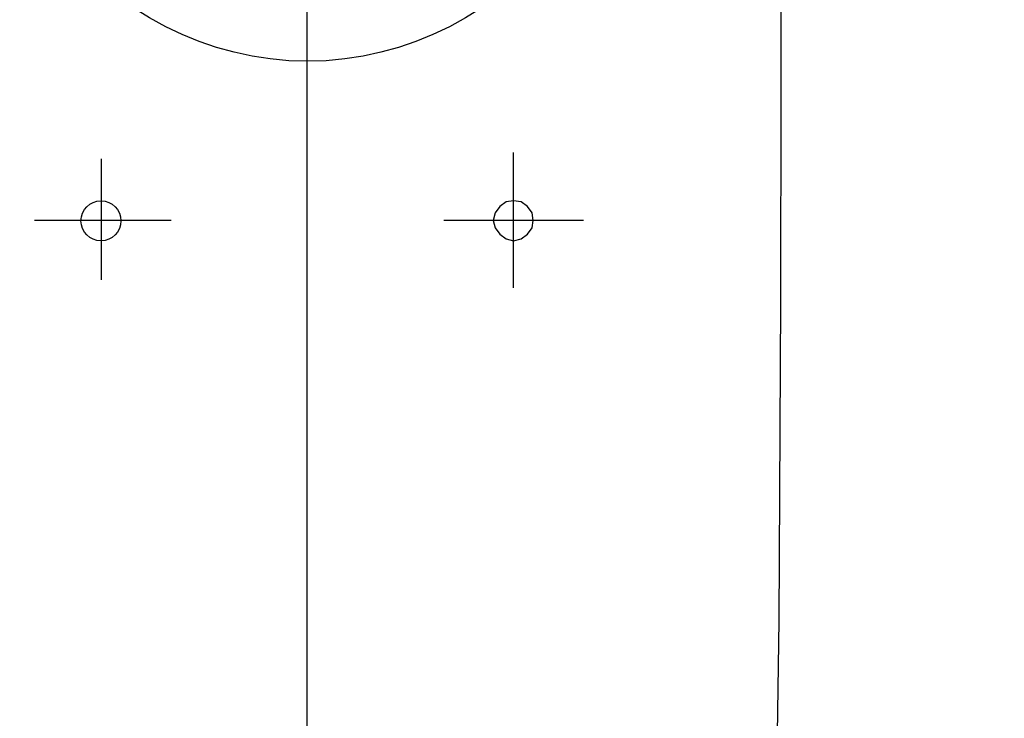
# Model space of a CAD drawing. Header units: millimetres. Extents: x 42924 to 92944, y -369470 to -179866.
# Tile 224 of 256: x 61068 to 61105, y -183996 to -183970. Entities that reach past the tile are written whole.
import ezdxf

# ---------------------------------------------------------------- set-up
doc = ezdxf.new("R2010")
doc.units = ezdxf.units.MM
doc.layers.get('0').update_dxf_attribs({"color": 8})
doc.layers.add('!! 2_wypos-sanitarne', color=8, linetype='Continuous')
doc.layers.add('E_SAP_ZASIĘG', color=150, linetype='Continuous', plot=False)

# ---------------------------------------------------------------- blocks, each defined once
blk = doc.blocks.new('A$C324a30b8')
for points in [[(0, 0.01049), (0, -0.71083)], [(-0.17832, -0.47832), (-0.17797, -0.23916), (-0.17727, -0.11958), (-0.17552, 0)], [(-0.07762, -0.24458), (-0.07762, -0.29545)], [(0.07727, -0.24755), (0.07727, -0.293)], [(-0.10385, -0.26993), (-0.0514, -0.26993)], [(0.05104, -0.26993), (0.10244, -0.26993)]]:
    blk.add_lwpolyline(points)
blk.add_lwpolyline([(-0.07762, -0.27727), (-0.07483, -0.27692), (-0.07238, -0.27517), (-0.07063, -0.27272), (-0.06993, -0.26993), (-0.07063, -0.26713), (-0.07238, -0.26468), (-0.07483, -0.26294), (-0.07762, -0.26224), (-0.08042, -0.26294), (-0.08287, -0.26468), (-0.08462, -0.26713), (-0.08497, -0.26993), (-0.08462, -0.27272), (-0.08287, -0.27517), (-0.08042, -0.27692)], close=True)
blk.add_circle((0.07744, -0.26975), 0.00752)
blk.add_ellipse((-0.00018, -0.49476), major_axis=(0, -0.16504), ratio=0.829441, start_param=0, end_param=6.283185)

msp = doc.modelspace()

# ---------------------------------------------------------------- linework, layer by layer
at = {"layer": 'E_SAP_ZASIĘG'}
for centre in [(61589.69013, -184051.49546), (61459.23087, -184571.00094)]:
    msp.add_circle(centre, 600, dxfattribs=at)

# ---------------------------------------------------------------- block references
at = {"layer": '!! 2_wypos-sanitarne', "xscale": 100, "yscale": 100, "zscale": 100, "rotation": 180}
msp.add_blockref('A$C324a30b8', (61079.07918, -184004.60875), dxfattribs=at)

doc.saveas('drawing.dxf')
